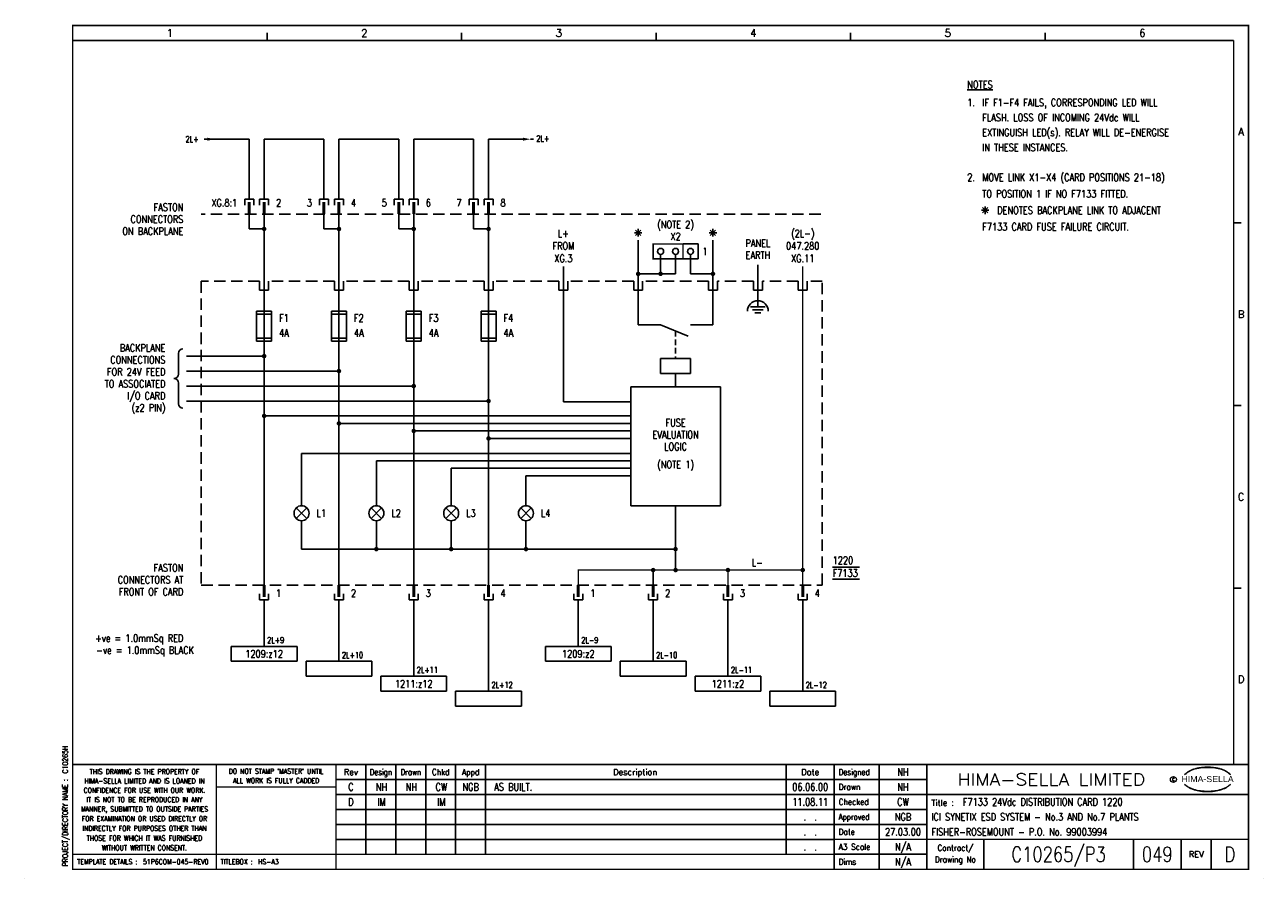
# Model space of a CAD drawing. Extents: x 0 to 414, y 0 to 285.
import ezdxf
from ezdxf.enums import TextEntityAlignment as Align

# ---------------------------------------------------------------- set-up
doc = ezdxf.new("R2010")
doc.units = 0
doc.header["$MEASUREMENT"] = 0
for name, pattern in [('CONTINU', [0]), ('HIDDEN', [9.525, 6.35, -3.175]), ('HIDDENX2', [19.05, 12.7, -6.35])]:
    doc.linetypes.add(name, pattern=pattern)
doc.layers.get('0').update_dxf_attribs({"linetype": 'CONTINUOUS'})
for name, color, linetype in [('COL', 2, 'CONTINU'), ('MCABBLACK-1_0', 4, 'CONTINUOUS'), ('MCABRED-1_0', 4, 'CONTINUOUS'), ('MCABRED-TR-2_5', 4, 'CONTINUOUS'), ('PCABBLACK-1_0', 7, 'CONTINUOUS'), ('PCABRED-1_0', 7, 'CONTINUOUS'), ('PCABRED-TR-2_5', 7, 'CONTINUOUS'), ('ROW', 2, 'CONTINU'), ('SNA', 2, 'CONTINUOUS'), ('TEXT', 2, 'CONTINUOUS'), ('TPOL', 3, 'CONTINUOUS'), ('UPS', 2, 'CONTINUOUS')]:
    doc.layers.add(name, color=color, linetype=linetype)
doc.styles.add('ARIAL', font='ARIAL.TTF', dxfattribs={"height": 2.5})
doc.styles.add('ROMAND', font='ROMAND')
doc.styles.add('ROMANS', font='romans.shx', dxfattribs={"width": 0.8})
doc.styles.add('SYMBOL', font='romans.shx', dxfattribs={"width": 0.8})
doc.styles.add('WIRES', font='ROMANS.shx', dxfattribs={"width": 0.8, "height": 2})

# ---------------------------------------------------------------- blocks, each defined once
blk = doc.blocks.new('EDREV')
at = {"color": 2, "style": 'ROMANS', "width": 0.8}
for tag, p in [('DES', (129.2, 29.25)), ('DRN', (139.2, 29.25)), ('CHKD', (149.2, 29.25)), ('DES', (129.2, 24.25)), ('DRN', (139.2, 24.25)), ('CHKD', (149.2, 24.25)), ('DES', (129.2, 19.25)), ('DRN', (139.2, 19.25)), ('CHKD', (149.2, 19.25)), ('DES', (129.2, 14.25)), ('DRN', (139.2, 14.25)), ('CHKD', (149.2, 14.25)), ('DES', (129.2, 9.25)), ('DRN', (139.2, 9.25)), ('CHKD', (149.2, 9.25))]:
    blk.add_attdef(tag, text='', height=2.5, dxfattribs=at).set_placement(p, align=Align.CENTER)
blk = doc.blocks.new('HS-A3')
at = {"color": 1}
for p, q in [((81, 280), (81, 282.5)), ((146, 280), (146, 282.5)), ((211, 280), (211, 282.5)), ((276, 280), (276, 282.5)), ((341, 280), (341, 282.5)), ((404, 219), (406.5, 219)), ((404, 158), (406.5, 158)), ((404, 97), (406.5, 97)), ((114, 38), (114, 8)), ((124, 8), (124, 38)), ((134, 8), (134, 38)), ((144, 38), (144, 8)), ((154, 38), (154, 8)), ((254.5, 38), (254.5, 8)), ((285.5, 38), (285.5, 3)), ((270.5, 33), (301.5, 33)), ((301.5, 28), (104, 28)), ((104, 23), (301.5, 23)), ((301.5, 18), (104, 18)), ((104, 13), (270.5, 13)), ((320.5, 13), (320.5, 3)), ((370.5, 13), (370.5, 3)), ((386.5, 3), (386.5, 13)), ((396.5, 13), (396.5, 3)), ((301.5, 8), (270.5, 8)), ((0, 0), (0, 0.025)), ((413.9, 0), (413.9, 0.025))]:
    blk.add_line(p, q, dxfattribs=at)
at = {"color": 1, "const_width": 0.5}
blk.add_lwpolyline([(16, 3), (409, 3), (409, 285), (16, 285)], close=True, dxfattribs=at)
for points in [[(16, 280), (404, 280)], [(404, 38), (404, 280)], [(409, 38), (16, 38)], [(64, 3), (64, 38)], [(104, 3), (104, 38)], [(270.5, 38), (270.5, 3)], [(301.5, 3), (301.5, 38)], [(270.5, 33), (104, 33)], [(104, 30.5), (64, 30.5)], [(409, 28), (301.5, 28)], [(270.5, 13), (409, 13)], [(270.5, 8), (16, 8)]]:
    blk.add_lwpolyline(points, dxfattribs=at)
at = {"color": 3, "lineweight": 13}
blk.add_circle((383.8795, 33), 1, dxfattribs=at)
for centre, radius, start, end in [((392.604, 29.3277), 7.2401, 106.0532, 133.5024), ((392.8763, 29.5135), 7.2999, 130.419, 136.057), ((392.1149, 30.6001), 5.9804, 122.244, 131.6154), ((391.752, 31.2819), 5.2104, 111.8206, 122.8668), ((393.7772, 27.1992), 9.7601, 107.5931, 113.9452), ((395.0991, 20.9965), 15.9367, 89.2698, 106.3911), ((394.0978, 26.015), 10.9859, 96.0146, 107.3203), ((395.2933, 18.8099), 18.2818, 92.8917, 97.3734), ((395.2419, 21.3644), 15.7281, 89.7805, 93.1738), ((395.5053, 20.9965), 15.9367, 73.6089, 90.7302), ((395.3626, 21.3644), 15.7281, 86.8262, 90.2195), ((395.3112, 18.8099), 18.2818, 82.6266, 87.1083), ((396.5067, 26.015), 10.9859, 72.6797, 83.9854), ((396.8272, 27.1992), 9.7601, 66.0548, 72.4069), ((398.0005, 29.3277), 7.2401, 46.4976, 73.9468), ((398.8524, 31.2819), 5.2104, 57.1332, 68.1794), ((398.4895, 30.6001), 5.9804, 48.3846, 57.756), ((397.7282, 29.5135), 7.2999, 43.943, 49.581), ((392.8763, 36.545), 7.2999, 223.943, 229.581), ((392.604, 36.7308), 7.2401, 226.4976, 253.9468), ((392.1149, 35.4585), 5.9804, 228.3846, 237.756), ((391.752, 34.7766), 5.2104, 237.1332, 248.1794), ((393.7772, 38.8593), 9.7601, 246.0548, 252.4069), ((395.0991, 45.062), 15.9367, 253.6089, 270.7302), ((394.0978, 40.0435), 10.9859, 252.6797, 263.9854), ((395.2933, 47.2486), 18.2818, 262.6266, 267.1083), ((395.2419, 44.6941), 15.7281, 266.8262, 270.2195), ((395.5053, 45.062), 15.9367, 269.2698, 286.3911), ((395.3626, 44.6941), 15.7281, 269.7805, 273.1738), ((395.3112, 47.2486), 18.2818, 272.8917, 277.3734), ((396.5067, 40.0435), 10.9859, 276.0146, 287.3203), ((396.8272, 38.8593), 9.7601, 287.5931, 293.9452), ((398.0005, 36.7308), 7.2401, 286.0532, 313.5024), ((398.8524, 34.7766), 5.2104, 291.8206, 302.8668), ((398.4895, 35.4585), 5.9804, 302.244, 311.6154), ((397.7282, 36.545), 7.2999, 310.419, 316.057)]:
    blk.add_arc(centre, radius, start, end, dxfattribs=at)
at = {"color": 2, "style": 'ROMAND'}
for s, p in [('1', (48.5, 282.5)), ('2', (113.5, 282.5)), ('3', (178.5, 282.5)), ('4', (243.5, 282.5)), ('5', (308.5, 282.5)), ('6', (373.5, 282.5)), ('A', (406.5, 249.5)), ('B', (406.5, 188.5)), ('C', (406.5, 127.5)), ('D', (406.5, 66.5))]:
    blk.add_text(s, height=2.5, dxfattribs=at).set_placement(p, align=Align.MIDDLE)
at = {"color": 3, "lineweight": 13, "style": 'ROMANS', "width": 0.8}
for s, p in [('HIMA-SELLA LIMITED AND IS LOANED IN', (40, 32.5193)), ('THIS DRAWING IS THE PROPERTY OF', (40, 35.6443)), ("DO NOT STAMP 'MASTER' UNTIL", (84, 35.7693)), ('ALL WORK IS FULLY CADDED', (84, 32.6443)), ('CONFIDENCE FOR USE WITH OUR WORK.', (40, 29.3879)), ('IT IS NOT TO BE REPRODUCED IN ANY', (40, 26.2629)), ('MANNER, SUBMITTED TO OUTSIDE PARTIES', (40, 23.1379)), ('FOR EXAMINATION OR USED DIRECTLY OR', (40, 19.9054)), ('INDIRECTLY FOR PURPOSES OTHER THAN', (40, 16.6554)), ('THOSE FOR WHICH IT WAS FURNISHED', (40, 13.4054)), ('WITHOUT WRITTEN CONSENT.', (40, 10.1554))]:
    blk.add_text(s, height=1.7, dxfattribs=at).set_placement(p, align=Align.MIDDLE_CENTER)
at = {"color": 4, "style": 'ROMAND'}
for s, p in [('Rev', (109, 34.5)), ('Description', (204, 34.5)), ('Date', (262.5, 34.5))]:
    blk.add_text(s, height=2, dxfattribs=at).set_placement(p, align=Align.CENTER)
for s, width, p in [('Design', 0.85, (119, 34.5)), ('Drawn', 0.85, (129, 34.5)), ('Chkd', 0.9, (139, 34.5)), ('Appd', 0.9, (149, 34.5))]:
    blk.add_text(s, height=2, dxfattribs=dict(at, width=width)).set_placement(p, align=Align.CENTER)
for s, width, p in [('Designed', 0.87, (272, 34.5)), ('Drawn', 0.9, (272, 29.5)), ('Checked', 0.9, (272, 24.5)), ('Approved', 0.85, (272, 19.5)), ('Date', 0.9, (272, 14.5)), ('A3 Scale', 0.9, (272, 9.5)), ('Dims', 0.9, (272, 4.5))]:
    blk.add_text(s, height=2, dxfattribs=dict(at, width=width)).set_placement(p)
at = {"color": 1, "style": 'ROMAND', "width": 1.15}
blk.add_text('HIMA-SELLA LIMITED', height=4, dxfattribs=at).set_placement((343.0965, 33), align=Align.MIDDLE)
at = {"color": 3, "lineweight": 13, "style": 'ROMANS', "width": 0.8}
blk.add_text('C', height=1, dxfattribs=at).set_placement((383.8436, 32.5), align=Align.CENTER)
at = {"color": 1, "style": 'ARIAL', "width": 1.05}
blk.add_text('HIMA-SELLA', height=2, dxfattribs=at).set_placement((395.3022, 32.1293), align=Align.CENTER)
at = {"color": 3, "style": 'ROMANS', "width": 0.8}
blk.add_text('PROJECT/DIRECTORY NAME :', height=1.7, rotation=90, dxfattribs=at).set_placement((13.5, 4), align=Align.MIDDLE_LEFT)
at = {"color": 4, "style": 'ROMAND'}
blk.add_text('Title :', height=2, dxfattribs=at).set_placement((303, 24.25))
at = {"color": 4, "style": 'ROMAND', "width": 0.9}
for s, p in [('Contract/', (311, 10)), ('Drawing No', (311, 6))]:
    blk.add_text(s, height=2, dxfattribs=at).set_placement(p, align=Align.MIDDLE)
at = {"color": 4, "style": 'ROMAND'}
blk.add_text('REV', height=2, dxfattribs=at).set_placement((391.5, 8), align=Align.MIDDLE)
at = {"color": 3, "style": 'ROMANS', "width": 0.8}
for s, p in [('TEMPLATE DETAILS :', (17.5, 5.5)), ('TITLEBOX :', (65.5, 5.5)), ('HS-A3', (78, 5.5))]:
    blk.add_text(s, height=1.7, dxfattribs=at).set_placement(p, align=Align.MIDDLE_LEFT)
at = {"layer": 'COL', "style": 'ROMAND', "flags": 9}
for tag, p in [('COL1', (48.5, 282.5)), ('COL2', (113.5, 282.5)), ('COL3', (178.5, 282.5)), ('COL4', (243.5, 282.5)), ('COL5', (308.5, 282.5)), ('COL6', (373.5, 282.5))]:
    blk.add_attdef(tag, p, '', height=2.5, dxfattribs=at)
at = {"layer": 'ROW', "style": 'ROMAND', "flags": 9}
for tag, p in [('ROW1', (406.5, 249.5)), ('ROW2', (406.5, 188.5)), ('ROW3', (406.5, 127.5)), ('ROW4', (406.5, 66.5))]:
    blk.add_attdef(tag, p, '', height=2.5, dxfattribs=at)
at = {"layer": 'UPS', "color": 3, "style": 'ROMANS', "width": 0.8, "flags": 8}
blk.add_attdef('PROJS->NOMPRO', text='', height=1.7, rotation=90, dxfattribs=at).set_placement((13.5, 35), align=Align.MIDDLE_LEFT)
at = {"layer": 'UPS', "style": 'ROMANS', "width": 2.74737, "flags": 8}
blk.add_attdef('PLANOS->MCAN1', text='', height=2.5, rotation=0.069611, dxfattribs=at).set_placement((156, 31.6443), (243, 31.75), align=Align.FIT)
at = {"layer": 'UPS', "style": 'ROMANS', "width": 0.8, "flags": 8}
for tag, height, p in [('PLANOS->VERIF', 2.5, (293.5, 34.25)), ('PLANOS->CANVI1', 2.5, (109, 29.25)), ('PLANOS->NCAN1', 2.5, (149, 29.25)), ('PLANOS->DCAN1', 2.5, (262.5, 29.25)), ('PLANOS->ORIG', 2.5, (293.5, 29.25)), ('PLANOS->CANVI2', 2.5, (109, 24.25)), ('PLANOS->NCAN2', 2.5, (149, 24.25)), ('PLANOS->DCAN2', 2.5, (262.5, 24.25)), ('PLANOS->HECHF', 2.5, (293.5, 24.25)), ('PLANOS->CANVI3', 2.5, (109, 19.25)), ('PLANOS->NCAN3', 2.5, (149, 19.25)), ('PLANOS->DCAN3', 2.5, (262.5, 19.25)), ('PLANOS->HECHD', 2.5, (293.5, 19.25)), ('PLANOS->CANVI4', 2.5, (109, 14.25)), ('PLANOS->NCAN4', 2.5, (149, 14.25)), ('PLANOS->DCAN4', 2.5, (262.5, 14.25)), ('PLANOS->DATACREA', 2.5, (293.5, 14.25)), ('PLANOS->CANVI5', 2.5, (109, 9.25)), ('PLANOS->NCAN5', 2.5, (149, 9.25)), ('PLANOS->DCAN5', 2.5, (262.5, 9.25)), ('PLANOS->NR1', 2.5, (293.5, 9.25)), ('PROJS->DESCPRO3', 5, (345.5, 5.5)), ('PLANOS->PLANO', 5, (378.5, 5.5)), ('PLANOS->USER', 5, (402.75, 5.5)), ('PLANOS->NR2', 2.5, (293.5, 4.25))]:
    blk.add_attdef(tag, text='', height=height, dxfattribs=at).set_placement(p, align=Align.CENTER)
at = {"layer": 'UPS', "style": 'ROMANS', "flags": 8}
for tag, width, p, p2 in [('PLANOS->MCAN2', 2.686765, (156, 26.75), (243, 26.75)), ('PLANOS->MCAN3', 2.686765, (156, 21.75), (243, 21.75)), ('PLANOS->MCAN4', 2.676923, (156, 16.75), (243, 16.75)), ('PLANOS->MCAN5', 2.686765, (156, 11.75), (243, 11.75))]:
    blk.add_attdef(tag, text='', height=2.5, dxfattribs=dict(at, width=width)).set_placement(p, p2, align=Align.FIT)
at = {"layer": 'UPS', "style": 'ROMANS', "width": 0.8, "flags": 8}
blk.add_attdef('PLANOS->DENOM', (313.5, 24.25), '', height=2.5, dxfattribs=at)
at = {"layer": 'UPS', "color": 4, "style": 'ROMANS', "width": 0.8, "flags": 8}
for tag, p in [('PROJS->DESCPRO1', (303, 19.25)), ('PROJS->DESCPRO2', (303, 14.25))]:
    blk.add_attdef(tag, p, '', height=2.5, dxfattribs=at)
at = {"layer": 'UPS', "color": 3, "style": 'ROMANS', "width": 0.8, "flags": 8}
blk.add_attdef('PLANOS->PROTOTIPO', text='', height=1.7, dxfattribs=at).set_placement((39.5, 5.5), align=Align.MIDDLE_LEFT)
at = {"layer": 'UPS', "style": 'ROMANS', "width": 0.8, "flags": 8}
blk.add_attdef('PLANOS->OBS4', text='', height=2.5, dxfattribs=at).set_placement((107, 5.5), align=Align.MIDDLE_LEFT)

msp = doc.modelspace()

# ---------------------------------------------------------------- linework, layer by layer
for p, q in [((63.5, 247), (60, 247)), ((170, 247), (169, 247)), ((73.5, 225), (73.5, 227)), ((76.5, 227), (73.5, 227)), ((76.5, 225), (76.5, 227)), ((78.5, 225), (78.5, 227)), ((78.5, 227), (81.5, 227)), ((81.5, 225), (81.5, 227)), ((98.5, 225), (98.5, 227)), ((101.5, 227), (98.5, 227)), ((101.5, 225), (101.5, 227)), ((103.5, 225), (103.5, 227)), ((103.5, 227), (106.5, 227)), ((106.5, 225), (106.5, 227)), ((123.5, 225), (123.5, 227)), ((126.5, 227), (123.5, 227)), ((126.5, 225), (126.5, 227)), ((128.5, 225), (128.5, 227)), ((128.5, 227), (131.5, 227)), ((131.5, 225), (131.5, 227)), ((148.5, 225), (148.5, 227)), ((151.5, 227), (148.5, 227)), ((151.5, 225), (151.5, 227)), ((153.5, 227), (156.5, 227)), ((153.5, 225), (153.5, 227)), ((156.5, 225), (156.5, 227)), ((75, 217), (75, 222)), ((80, 222), (80, 98)), ((100, 217), (100, 222)), ((105, 222), (105, 98)), ((125, 217), (125, 222)), ((130, 222), (130, 98)), ((150, 217), (150, 222)), ((155, 222), (155, 98)), ((80, 217), (75, 217)), ((105, 217), (100, 217)), ((130, 217), (125, 217)), ((155, 217), (150, 217)), ((203.75, 215.75), (206.25, 215.75)), ((204.1161, 214.8661), (205.8839, 216.6339)), ((205.8839, 214.8661), (204.1161, 216.6339)), ((205, 214.5), (205, 217)), ((228.75, 215.75), (231.25, 215.75)), ((230.8839, 214.8661), (229.1161, 216.6339)), ((229.1161, 214.8661), (230.8839, 216.6339)), ((230, 214.5), (230, 217)), ((205, 185), (205, 213.25)), ((225, 212), (220, 212)), ((225, 207), (225, 212)), ((230, 185), (230, 213.25)), ((212.5, 202), (212.5, 208.5)), ((217.5, 202), (217.5, 208.5)), ((225, 207), (220, 207)), ((222.5, 202), (222.5, 208.5)), ((180, 159.25), (180, 204.5)), ((245, 191), (245, 205)), ((217.5, 202), (205, 202)), ((230, 202), (222.5, 202)), ((242.5, 191), (247.5, 191)), ((77.5, 189.5), (77.5, 179.5)), ((82.5, 189.5), (77.5, 189.5)), ((82.5, 188.5), (77.5, 188.5)), ((82.5, 179.5), (82.5, 189.5)), ((107.5, 189.5), (102.5, 189.5)), ((102.5, 189.5), (102.5, 179.5)), ((107.5, 188.5), (102.5, 188.5)), ((107.5, 179.5), (107.5, 189.5)), ((132.5, 189.5), (127.5, 189.5)), ((127.5, 189.5), (127.5, 179.5)), ((132.5, 188.5), (127.5, 188.5)), ((132.5, 179.5), (132.5, 189.5)), ((157.5, 189.5), (152.5, 189.5)), ((152.5, 189.5), (152.5, 179.5)), ((157.5, 188.5), (152.5, 188.5)), ((157.5, 179.5), (157.5, 189.5)), ((243.25, 190), (246.75, 190)), ((244, 189), (246, 189)), ((212.5, 185), (205, 185)), ((212.5, 185), (221.7501, 181.2006)), ((230, 185), (222.5, 185)), ((77.5, 180.5), (82.5, 180.5)), ((77.5, 179.5), (82.5, 179.5)), ((102.5, 180.5), (107.5, 180.5)), ((102.5, 179.5), (107.5, 179.5)), ((127.5, 180.5), (132.5, 180.5)), ((127.5, 179.5), (132.5, 179.5)), ((152.5, 180.5), (157.5, 180.5)), ((152.5, 179.5), (157.5, 179.5)), ((51.3594, 175.4094), (51.3594, 168.5094)), ((80, 174.5), (54, 174.5)), ((212.5, 173.75), (212.5, 168.75)), ((222.5, 173.75), (212.5, 173.75)), ((222.5, 168.75), (222.5, 173.75)), ((105, 169.5), (54, 169.5)), ((212.5, 168.75), (222.5, 168.75)), ((217.5, 164.25), (217.5, 168.75)), ((51.3594, 158.5906), (51.3594, 165.4906)), ((130, 164.5), (54, 164.5)), ((202.5, 164.25), (202.5, 124.5)), ((232.5, 164.25), (202.5, 164.25)), ((232.5, 124.5), (232.5, 164.25)), ((155, 159.5), (54, 159.5)), ((202.5, 159.25), (180, 159.25)), ((80, 154.5), (202.5, 154.5)), ((105, 152), (202.5, 152)), ((130, 149.5), (202.5, 149.5)), ((155, 147), (202.5, 147)), ((92.5, 142), (92.5, 124.5)), ((92.5, 142), (202.5, 142)), ((117.5, 139.5), (117.5, 124.5)), ((117.5, 139.5), (202.5, 139.5)), ((142.5, 137), (142.5, 124.5)), ((142.5, 137), (202.5, 137)), ((167.5, 134.5), (167.5, 124.5)), ((167.5, 134.5), (202.5, 134.5)), ((202.5, 124.5), (232.5, 124.5)), ((217.5, 124.5), (217.5, 103)), ((90.7322, 123.7678), (94.2678, 120.2322)), ((90.7322, 120.2322), (94.2678, 123.7678)), ((115.7322, 123.7678), (119.2678, 120.2322)), ((115.7322, 120.2322), (119.2678, 123.7678)), ((140.7322, 123.7678), (144.2678, 120.2322)), ((140.7322, 120.2322), (144.2678, 123.7678)), ((165.7322, 123.7678), (169.2678, 120.2322)), ((165.7322, 120.2322), (169.2678, 123.7678)), ((92.5, 119.5), (92.5, 110)), ((117.5, 119.5), (117.5, 110)), ((142.5, 119.5), (142.5, 110)), ((167.5, 119.5), (167.5, 110)), ((92.5, 110), (217.5, 110)), ((270, 104), (279, 104)), ((270, 100), (279, 100)), ((78.5, 95), (78.5, 93)), ((78.5, 93), (81.5, 93)), ((81.5, 95), (81.5, 93)), ((103.5, 95), (103.5, 93)), ((103.5, 93), (106.5, 93)), ((106.5, 95), (106.5, 93)), ((128.5, 95), (128.5, 93)), ((128.5, 93), (131.5, 93)), ((131.5, 95), (131.5, 93)), ((153.5, 95), (153.5, 93)), ((153.5, 93), (156.5, 93)), ((156.5, 95), (156.5, 93)), ((183.5, 95), (183.5, 93)), ((183.5, 93), (186.5, 93)), ((186.5, 95), (186.5, 93)), ((208.5, 95), (208.5, 93)), ((208.5, 93), (211.5, 93)), ((211.5, 95), (211.5, 93)), ((233.5, 95), (233.5, 93)), ((233.5, 93), (236.5, 93)), ((236.5, 95), (236.5, 93)), ((258.5, 95), (258.5, 93)), ((258.5, 93), (261.5, 93)), ((261.5, 95), (261.5, 93)), ((91, 77.5), (69, 77.5)), ((69, 77.5), (69, 72.5)), ((91, 72.5), (91, 77.5)), ((196, 77.5), (174, 77.5)), ((174, 77.5), (174, 72.5)), ((196, 72.5), (196, 77.5)), ((69, 72.5), (91, 72.5)), ((116, 72.5), (94, 72.5)), ((94, 72.5), (94, 67.5)), ((116, 67.5), (116, 72.5)), ((174, 72.5), (196, 72.5)), ((221, 72.5), (199, 72.5)), ((199, 72.5), (199, 67.5)), ((221, 67.5), (221, 72.5)), ((94, 67.5), (116, 67.5)), ((141, 67.5), (119, 67.5)), ((119, 67.5), (119, 62.5)), ((141, 62.5), (141, 67.5)), ((199, 67.5), (221, 67.5)), ((246, 67.5), (224, 67.5)), ((224, 67.5), (224, 62.5)), ((246, 62.5), (246, 67.5)), ((119, 62.5), (141, 62.5)), ((144, 62.5), (144, 57.5)), ((166, 62.5), (144, 62.5)), ((166, 57.5), (166, 62.5)), ((224, 62.5), (246, 62.5)), ((249, 62.5), (249, 57.5)), ((271, 62.5), (249, 62.5)), ((271, 57.5), (271, 62.5)), ((144, 57.5), (166, 57.5)), ((249, 57.5), (271, 57.5))]:
    msp.add_line(p, q)
at = {"linetype": 'HIDDENX2', "ltscale": 0.3}
msp.add_line((266, 222), (59, 222), dxfattribs=at)
at = {"linetype": 'HIDDEN', "ltscale": 0.3}
msp.add_line((217.5, 182.9463), (217.5, 173.75), dxfattribs=at)
for points, const_width in [([(75, 226), (75, 222)], 1), ([(80, 226), (80, 222)], 1), ([(100, 226), (100, 222)], 1), ([(105, 226), (105, 222)], 1), ([(125, 226), (125, 222)], 1), ([(130, 226), (130, 222)], 1), ([(150, 226), (150, 222)], 1), ([(155, 226), (155, 222)], 1), ([(260, 98), (260, 204.5)], 0.5), ([(260, 103), (185, 103), (185, 98)], 0.5), ([(210, 98), (210, 103)], 0.5), ([(235, 98), (235, 103)], 0.5), ([(80, 94), (80, 98)], 1), ([(105, 94), (105, 98)], 1), ([(130, 94), (130, 98)], 1), ([(155, 94), (155, 98)], 1), ([(185, 94), (185, 98)], 1), ([(210, 94), (210, 98)], 1), ([(235, 94), (235, 98)], 1), ([(260, 94), (260, 98)], 1)]:
    msp.add_lwpolyline(points, dxfattribs=dict(const_width=const_width))
at = {"const_width": 0.75}
for points in [[(79.625, 217, 1), (80.375, 217, 1)], [(104.625, 217, 1), (105.375, 217, 1)], [(129.625, 217, 1), (130.375, 217, 1)], [(154.625, 217, 1), (155.375, 217, 1)], [(204.625, 202, 1), (205.375, 202, 1)], [(212.125, 202, 1), (212.875, 202, 1)], [(229.625, 202, 1), (230.375, 202, 1)], [(79.625, 174.5, 1), (80.375, 174.5, 1)], [(104.625, 169.5, 1), (105.375, 169.5, 1)], [(129.625, 164.5, 1), (130.375, 164.5, 1)], [(154.625, 159.5, 1), (155.375, 159.5, 1)], [(79.625, 154.5, 1), (80.375, 154.5, 1)], [(104.625, 152, 1), (105.375, 152, 1)], [(129.625, 149.5, 1), (130.375, 149.5, 1)], [(154.625, 147, 1), (155.375, 147, 1)], [(117.125, 110, 1), (117.875, 110, 1)], [(142.125, 110, 1), (142.875, 110, 1)], [(167.125, 110, 1), (167.875, 110, 1)], [(217.125, 110, 1), (217.875, 110, 1)], [(209.625, 103, 1), (210.375, 103, 1)], [(217.125, 103, 1), (217.875, 103, 1)], [(234.625, 103, 1), (235.375, 103, 1)], [(259.625, 103, 1), (260.375, 103, 1)]]:
    msp.add_lwpolyline(points, format="xyb", close=True, dxfattribs=at)
at = {"const_width": 0.5}
msp.add_lwpolyline([(220, 207), (210, 207), (210, 212), (220, 212)], close=True, dxfattribs=at)
at = {"linetype": 'HIDDENX2', "ltscale": 0.3}
msp.add_lwpolyline([(153.5, 196.5), (153.5, 199.5), (131.5, 199.5), (131.5, 196.5), (128.5, 196.5), (128.5, 199.5), (106.5, 199.5), (106.5, 196.5), (103.5, 196.5), (103.5, 199.5), (81.5, 199.5), (81.5, 196.5), (78.5, 196.5), (78.5, 199.5), (59, 199.5), (59, 98), (266.5, 98), (266.5, 199.5), (261.5, 199.5), (261.5, 196.5), (258.5, 196.5), (258.5, 199.5), (246.5, 199.5), (246.5, 196.5), (243.5, 196.5), (243.5, 199.5), (231.5, 199.5), (231.5, 196.5), (228.5, 196.5), (228.5, 199.5), (206.5, 199.5), (206.5, 196.5), (203.5, 196.5), (203.5, 199.5), (181.5, 199.5), (181.5, 196.5), (178.5, 196.5), (178.5, 199.5), (156.5, 199.5), (156.5, 196.5)], close=True, dxfattribs=at)
for centre, radius in [((212.5, 209.5), 1), ((217.5, 209.5), 1), ((222.5, 209.5), 1), ((92.5, 122), 2.5), ((117.5, 122), 2.5), ((142.5, 122), 2.5), ((167.5, 122), 2.5)]:
    msp.add_circle(centre, radius)
for centre, radius, start, end in [((245, 189.5), 3.5, 0, 180), ((52.8687, 175.4094), 1.5094, 90, 180), ((49.85, 168.5094), 1.5094, 270, 0), ((49.85, 165.4906), 1.5094, 0, 90), ((52.8687, 158.5906), 1.5094, 180, 270)]:
    msp.add_arc(centre, radius, start, end)
for points in [[(61, 247.5), (61, 246.5), (63.5, 247)], [(166.5, 247.5), (166.5, 246.5), (169, 247)]]:
    msp.add_solid(points)
at = {"layer": 'PCABBLACK-1_0'}
for p, q in [((185, 93), (185, 78)), ((210, 93), (210, 73)), ((235, 93), (235, 68)), ((260, 93), (260, 63)), ((185, 78), (185, 77.5)), ((210, 73), (210, 72.5)), ((235, 68), (235, 67.5)), ((260, 63), (260, 62.5))]:
    msp.add_line(p, q, dxfattribs=at)
at = {"layer": 'PCABRED-1_0'}
for p, q in [((80, 78), (80, 93)), ((105, 73), (105, 93)), ((130, 68), (130, 93)), ((155, 63), (155, 93)), ((80, 77.5), (80, 78)), ((105, 72.5), (105, 73)), ((130, 67.5), (130, 68)), ((155, 62.5), (155, 63))]:
    msp.add_line(p, q, dxfattribs=at)
at = {"layer": 'PCABRED-TR-2_5'}
for p, q in [((63.5, 247), (66, 247)), ((66, 247), (75, 247)), ((75, 227), (75, 247)), ((80, 227), (80, 247)), ((80, 247), (88, 247)), ((88, 247), (100, 247)), ((100, 227), (100, 247)), ((105, 227), (105, 247)), ((105, 247), (113, 247)), ((113, 247), (125, 247)), ((125, 227), (125, 247)), ((130, 227), (130, 247)), ((130, 247), (138, 247)), ((138, 247), (150, 247)), ((150, 227), (150, 247)), ((155, 227), (155, 247)), ((155, 247), (158, 247)), ((158, 247), (166.5, 247))]:
    msp.add_line(p, q, dxfattribs=at)
at = {"layer": 'TEXT'}
for p, q in [((321.8839, 222.3661), (320.1161, 224.1339)), ((320.1161, 222.3661), (321.8839, 224.1339)), ((321, 222), (321, 224.5)), ((319.75, 223.25), (322.25, 223.25))]:
    msp.add_line(p, q, dxfattribs=at)

# ---------------------------------------------------------------- block references
msp.add_blockref('HS-A3', (0, 0)).add_auto_attribs({'PROJS->NOMPRO': 'C10265H', 'PLANOS->PROTOTIPO': '51P6COM-045-REV0', 'PLANOS->NCAN1': 'NGB', 'PLANOS->CANVI2': 'D', 'PLANOS->CANVI1': 'C', 'PROJS->DESCPRO3': 'C10265/P3', 'PLANOS->DATACREA': '27.03.00', 'PLANOS->DCAN5': '.  .', 'PLANOS->DCAN2': '11.08.11', 'PLANOS->DCAN3': '.  .', 'PLANOS->DCAN4': '.  .', 'PLANOS->DCAN1': '06.06.00', 'PLANOS->NR1': 'N/A', 'PLANOS->NR2': 'N/A', 'PROJS->DESCPRO1': 'ICI SYNETIX ESD SYSTEM - No.3 AND No.7 PLANTS', 'PROJS->DESCPRO2': 'FISHER-ROSEMOUNT - P.O. No. 99003994', 'PLANOS->ORIG': 'NH', 'PLANOS->HECHD': 'NGB', 'PLANOS->HECHF': 'CW', 'PLANOS->VERIF': 'NH', 'PLANOS->DENOM': 'F7133 24Vdc DISTRIBUTION CARD 1220', 'PLANOS->USER': 'D', 'PLANOS->PLANO': '049'})
ref = msp.add_blockref('EDREV', (-10, 0))
ref.add_attrib('DES', 'NH', dxfattribs={"color": 2, "height": 2.5, "style": 'ROMANS', "width": 0.8}).set_placement((119.2, 29.25), align=Align.CENTER)
ref.add_attrib('DRN', 'NH', dxfattribs={"color": 2, "height": 2.5, "style": 'ROMANS', "width": 0.8}).set_placement((129.2, 29.25), align=Align.CENTER)
ref.add_attrib('CHKD', 'CW', dxfattribs={"color": 2, "height": 2.5, "style": 'ROMANS', "width": 0.8}).set_placement((139.2, 29.25), align=Align.CENTER)
ref.add_attrib('DES', 'IM', dxfattribs={"color": 2, "height": 2.5, "style": 'ROMANS', "width": 0.8}).set_placement((119.2, 24.25), align=Align.CENTER)
ref.add_attrib('CHKD', 'IM', dxfattribs={"color": 2, "height": 2.5, "style": 'ROMANS', "width": 0.8}).set_placement((139.2, 24.25), align=Align.CENTER)

# ---------------------------------------------------------------- texts
at = {"layer": 'MCABBLACK-1_0', "style": 'WIRES', "width": 0.8}
for s, p in [('2L-9', (186, 78)), ('2L-10', (211, 73)), ('2L-11', (236, 68)), ('2L-12', (261, 63))]:
    msp.add_text(s, height=2, dxfattribs=at).set_placement(p, align=Align.BOTTOM_LEFT)
at = {"layer": 'MCABRED-1_0', "style": 'WIRES', "width": 0.8}
for s, p in [('2L+9', (81, 78)), ('2L+10', (106, 73)), ('2L+11', (131, 68)), ('2L+12', (156, 63))]:
    msp.add_text(s, height=2, dxfattribs=at).set_placement(p, align=Align.BOTTOM_LEFT)
at = {"layer": 'MCABRED-TR-2_5', "style": 'WIRES', "width": 0.8}
for p in [(53.7466, 245.4486), (170.9762, 245.6489)]:
    msp.add_text('2L+', height=2, dxfattribs=at).set_placement(p, align=Align.BOTTOM_LEFT)
at = {"layer": 'SNA', "style": 'SYMBOL', "width": 0.8}
msp.add_attdef('1220', (270, 105), '', height=2.5, dxfattribs=at)
at = {"layer": 'TEXT', "style": 'ROMANS', "width": 0.8}
for s, p in [('%%uNOTES', (315, 264)), ('1.', (315, 258)), ('IF F1-F4 FAILS, CORRESPONDING LED WILL', (320, 258)), ('FLASH. LOSS OF INCOMING 24Vdc WILL', (320, 253)), ('EXTINGUISH LED(s). RELAY WILL DE-ENERGISE', (320, 248)), ('IN THESE INSTANCES.', (320, 243)), ('2.', (315, 233)), ('MOVE LINK X1-X4 (CARD POSITIONS 21-18)', (320, 233)), ('TO POSITION 1 IF NO F7133 FITTED.', (320, 227.5)), ('2', (84, 224.5)), ('4', (109, 224.5)), ('6', (134, 224.5)), ('8', (159, 224.5)), ('DENOTES BACKPLANE LINK TO ADJACENT', (325, 222)), ('F7133 CARD FUSE FAILURE CIRCUIT.', (320, 216.5)), ('1', (226.5, 208.25)), ('F1', (85, 186)), ('F2', (110, 186)), ('F3', (135, 186)), ('F4', (160, 186)), ('4A', (85, 181)), ('4A', (110, 181)), ('4A', (135, 181)), ('4A', (160, 181)), ('L-', (243, 104.25)), ('F7133', (270, 100.75)), ('1', (84, 94)), ('2', (109, 94)), ('3', (134, 94)), ('4', (159, 94)), ('1', (189, 94)), ('2', (214, 94)), ('3', (239, 94)), ('4', (264, 94))]:
    msp.add_text(s, height=2.5, dxfattribs=at).set_placement(p)
for s, p in [('FASTON', (53, 223)), ('XG.8:1', (71, 224.5)), ('3', (96, 224.5)), ('5', (121, 224.5)), ('7', (146, 224.5)), ('CONNECTORS', (53, 219)), ('ON BACKPLANE', (53, 215)), ('BACKPLANE', (47, 176)), ('CONNECTIONS', (47, 172)), ('FOR 24V FEED', (47, 168)), ('TO ASSOCIATED', (47, 164)), ('I/O CARD', (47, 160)), ('(z2 PIN)', (47, 156)), ('FASTON', (53, 102.5)), ('CONNECTORS AT', (53, 98.5)), ('FRONT OF CARD', (53, 94.5)), ('+ve = 1.0mmSq RED', (53, 78.9788)), ('-ve = 1.0mmSq BLACK', (56.5607, 74.9788))]:
    msp.add_text(s, height=2.5, dxfattribs=at).set_placement(p, align=Align.RIGHT)
for s, p in [('(NOTE 2)', (217.5, 217.25)), ('L+', (180, 214.25)), ('X2', (217.5, 213.25)), ('(2L-)', (260, 214.25)), ('FROM', (180, 210.0833)), ('PANEL', (245, 211)), ('047.280', (260, 210.0833)), ('XG.3', (180, 205.9167)), ('EARTH', (245, 207)), ('XG.11', (260, 205.9167)), ('FUSE', (217.5, 151)), ('EVALUATION', (217.5, 147)), ('LOGIC', (217.5, 143)), ('(NOTE 1)', (217.5, 137))]:
    msp.add_text(s, height=2.5, dxfattribs=at).set_placement(p, align=Align.CENTER)
for s, p in [('L1', (97.5, 122)), ('L2', (122.5, 122)), ('L3', (147.5, 122)), ('L4', (172.5, 122))]:
    msp.add_text(s, height=2.5, dxfattribs=at).set_placement(p, align=Align.MIDDLE_LEFT)
for s, p in [('1209:z12', (80, 75)), ('1209:z2', (185, 75)), ('1211:z12', (130, 65)), ('1211:z2', (235, 65)), ('AS BUILT.', (163.2523, 30.5103))]:
    msp.add_text(s, height=2.5, dxfattribs=at).set_placement(p, align=Align.MIDDLE)
at = {"layer": 'TPOL', "style": 'ROMANS', "flags": 8}
msp.add_attdef('CN1', text='1', height=0.0025, dxfattribs=at).set_placement((63, 247), align=Align.MIDDLE_RIGHT)
msp.add_attdef('CN1', (166.5, 247), '1', height=0.0025, dxfattribs=at)

doc.saveas('drawing.dxf')
